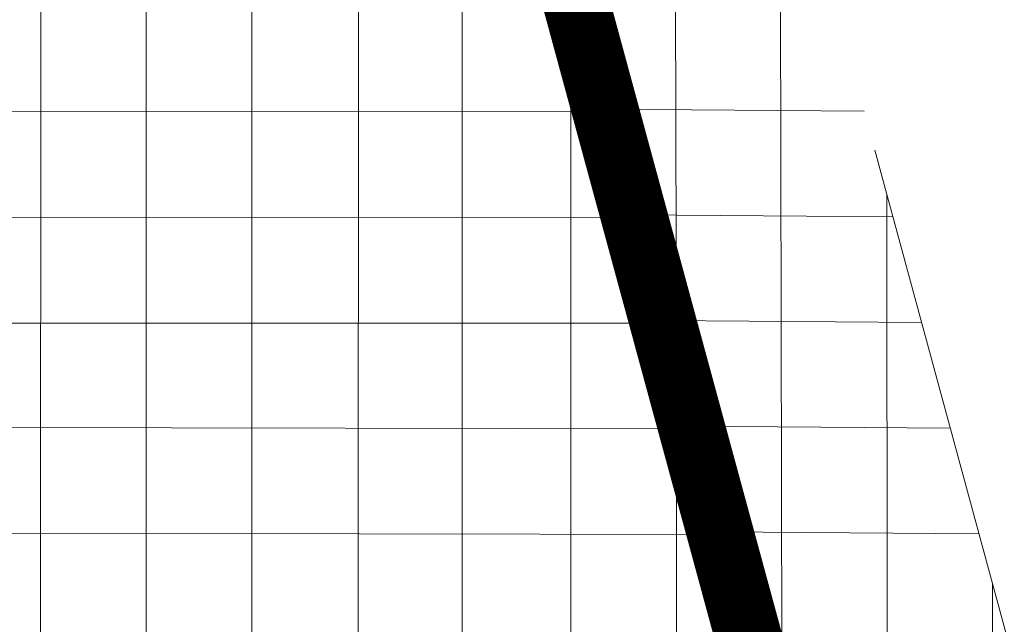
# Model space of a CAD drawing. Header units: metres. Extents: x 6467369 to 7543668, y 5829073 to 6004987.
# Tile 30 of 256: x 7543359.25 to 7543362.2, y 5829591.83 to 5829593.64. Entities that reach past the tile are written whole.
import ezdxf

# ---------------------------------------------------------------- set-up
doc = ezdxf.new("R2010")
doc.units = ezdxf.units.M
doc.linetypes.add('1', pattern=[0])
doc.linetypes.add('HIDDEN', pattern=[0.375, 0.25, -0.125])
for name, color, linetype, lineweight in [('_D-krawędź pobocza', 253, 'HIDDEN', 15), ('_D-krawężnik wyniesiony BET', 7, 'Continuous', 30), ('_D-kreskowanie jezdni', 254, 'Continuous', 13), ('_D-kreskowanie pobocze', 32, '1', 13), ('_D-kreskowanie zjazd MB', 4, '1', 13)]:
    doc.layers.add(name, color=color, linetype=linetype, lineweight=lineweight)
pattern_1 = [(0, (0, 0), (0, 0.3175), []), (90, (0, 0), (-0.3175, 1.944126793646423e-17), [])]

msp = doc.modelspace()

# ---------------------------------------------------------------- hatches: boundary and pattern name
at = {"layer": '_D-kreskowanie jezdni', "ltscale": 0.01, "transparency": 33554610}
h = msp.add_hatch(dxfattribs=at)
h.set_pattern_fill('ANSI37', color=256, scale=0.1, angle=45)
h.set_pattern_definition([(90, (0, 0), (-0.3175000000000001, 0), []), (180, (0, 0), (-5.551115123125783e-17, -0.3175), [])])
h.paths.add_polyline_path([(7543286.159759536, 5829849.42901351), (7543281.322915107, 5829848.162152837), (7543322.902057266, 5829689.413944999), (7543322.984831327, 5829689.097926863), (7543323.067655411, 5829688.781785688), (7543323.150546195, 5829688.465525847), (7543323.233520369, 5829688.149151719), (7543323.316594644, 5829687.8326677), (7543323.399785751, 5829687.516078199), (7543323.483110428, 5829687.199387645), (7543323.566585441, 5829686.882600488), (7543323.650227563, 5829686.565721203), (7543323.734053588, 5829686.248754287), (7543323.818080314, 5829685.931704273), (7543323.902324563, 5829685.614575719), (7543323.986803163, 5829685.297373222), (7543324.071532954, 5829684.980101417), (7543324.156530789, 5829684.662764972), (7543324.241813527, 5829684.345368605), (7543324.327398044, 5829684.027917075), (7543324.413301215, 5829683.710415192), (7543324.49953993, 5829683.392867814), (7543324.58613108, 5829683.075279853), (7543324.673091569, 5829682.757656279), (7543324.760438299, 5829682.440002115), (7543324.84818818, 5829682.122322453), (7543324.936358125, 5829681.804622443), (7543325.024965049, 5829681.486907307), (7543325.11402587, 5829681.169182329), (7543325.203557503, 5829680.851452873), (7543325.293576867, 5829680.533724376), (7543325.38410088, 5829680.216002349), (7543325.474087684, 5829679.901987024, 0.01534279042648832), (7543329.270376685, 5829668.071423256), (7543329.271548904, 5829668.068113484), (7543329.382377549, 5829667.756752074), (7543329.493637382, 5829667.445684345), (7543329.605311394, 5829667.134905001), (7543329.717382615, 5829666.824408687), (7543329.829834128, 5829666.514189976), (7543329.942649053, 5829666.204243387), (7543330.055810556, 5829665.894563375), (7543330.169301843, 5829665.585144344), (7543330.28310616, 5829665.27598064), (7543330.397206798, 5829664.967066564), (7543330.51158708, 5829664.658396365), (7543330.626230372, 5829664.349964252), (7543330.741120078, 5829664.041764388), (7543330.856239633, 5829663.733790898), (7543330.971572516, 5829663.42603787), (7543331.087102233, 5829663.118499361), (7543331.202812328, 5829662.81116939), (7543331.318686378, 5829662.504041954), (7543331.434707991, 5829662.19711102), (7543331.550860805, 5829661.890370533), (7543331.66712849, 5829661.583814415), (7543331.783494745, 5829661.277436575), (7543331.899943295, 5829660.9712309), (7543332.016457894, 5829660.665191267), (7543332.133022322, 5829660.359311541), (7543332.249620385, 5829660.053585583), (7543332.366235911, 5829659.748007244), (7543332.482852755, 5829659.442570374), (7543332.599454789, 5829659.137268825), (7543332.716025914, 5829658.832096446), (7543344.43103213, 5829628.164105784), (7543344.523107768, 5829627.923063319), (7543344.615151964, 5829627.682083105), (7543344.707158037, 5829627.441162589), (7543344.79911931, 5829627.200299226), (7543344.89102911, 5829626.959490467), (7543344.982880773, 5829626.718733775), (7543345.074667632, 5829626.478026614), (7543345.166383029, 5829626.237366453), (7543345.25802031, 5829625.996750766), (7543345.349572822, 5829625.756177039), (7543345.441033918, 5829625.515642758), (7543345.532396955, 5829625.275145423), (7543345.623655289, 5829625.034682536), (7543345.714802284, 5829624.794251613), (7543345.805831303, 5829624.553850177), (7543345.89673571, 5829624.313475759), (7543345.987508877, 5829624.073125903), (7543346.124674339, 5829623.709419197), (7543346.305233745, 5829623.229156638), (7543346.485170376, 5829622.748892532), (7543346.664426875, 5829622.268619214), (7543346.842945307, 5829621.788330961), (7543347.020671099, 5829621.308013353), (7543347.152602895, 5829620.94971728), (7543347.153560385, 5829620.947110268, -0.01842288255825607), (7543353.955202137, 5829600.113493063), (7543354.060086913, 5829599.746393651), (7543354.199941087, 5829599.253849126), (7543354.339111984, 5829598.760848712), (7543354.477652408, 5829598.267411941), (7543354.615612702, 5829597.7735675), (7543354.753043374, 5829597.279343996), (7543354.856701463, 5829596.905003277), (7543354.925122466, 5829596.657433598), (7543354.993445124, 5829596.409764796), (7543355.061676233, 5829596.161998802), (7543355.129822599, 5829595.914137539), (7543355.197891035, 5829595.666182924), (7543355.26588836, 5829595.418136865), (7543355.333821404, 5829595.170001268), (7543355.401697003, 5829594.921778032), (7543355.469522, 5829594.673469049), (7543355.537303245, 5829594.425076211), (7543355.605047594, 5829594.176601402), (7543355.672761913, 5829593.928046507), (7543355.740453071, 5829593.679413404), (7543355.808127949, 5829593.430703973), (7543355.875793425, 5829593.181920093), (7543355.943456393, 5829592.933063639), (7543356.011123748, 5829592.684136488), (7543356.07880239, 5829592.435140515), (7543361.923682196, 5829570.930895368), (7543361.99138416, 5829570.681815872), (7543362.059123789, 5829570.43263878), (7543362.126911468, 5829570.183366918), (7543362.194757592, 5829569.934003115), (7543362.262672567, 5829569.684550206), (7543362.330666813, 5829569.435011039), (7543362.39875076, 5829569.185388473), (7543362.466934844, 5829568.935685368), (7543362.535229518, 5829568.68590461), (7543362.603645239, 5829568.436049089), (7543362.672192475, 5829568.186121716), (7543362.740881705, 5829567.936125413), (7543362.809723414, 5829567.686063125), (7543362.878728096, 5829567.435937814), (7543362.947906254, 5829567.185752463), (7543363.017268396, 5829566.935510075), (7543363.08682504, 5829566.685213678), (7543363.156586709, 5829566.43486632), (7543363.226563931, 5829566.184471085), (7543363.296767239, 5829565.934031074), (7543363.367207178, 5829565.683549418), (7543363.437894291, 5829565.433029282), (7543363.50883913, 5829565.18247386), (7543363.580052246, 5829564.931886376), (7543363.651544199, 5829564.68127009), (7543363.72332555, 5829564.430628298), (7543363.795406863, 5829564.179964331), (7543363.867798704, 5829563.929281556), (7543363.940511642, 5829563.678583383), (7543364.012706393, 5829563.430790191, 0.01526036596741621), (7543367.836761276, 5829551.679312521), (7543367.837698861, 5829551.676699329), (7543367.926193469, 5829551.431017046), (7543368.014949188, 5829551.185539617), (7543368.103955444, 5829550.940263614), (7543368.193201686, 5829550.695185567), (7543368.28267739, 5829550.450301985), (7543368.372372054, 5829550.205609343), (7543368.462275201, 5829549.96110409), (7543368.552376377, 5829549.716782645), (7543368.642665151, 5829549.472641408), (7543368.733131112, 5829549.22867675), (7543368.823763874, 5829548.984885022), (7543368.914553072, 5829548.741262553), (7543369.005488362, 5829548.497805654), (7543369.096559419, 5829548.254510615), (7543369.18775594, 5829548.011373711), (7543369.279067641, 5829547.768391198), (7543369.370484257, 5829547.525559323), (7543369.461995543, 5829547.282874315), (7543369.553591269, 5829547.040332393), (7543369.64526123, 5829546.797929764), (7543369.73699523, 5829546.555662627), (7543369.828783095, 5829546.313527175), (7543369.920614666, 5829546.07151959), (7543370.012479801, 5829545.829636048), (7543370.10436837, 5829545.587872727), (7543370.196270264, 5829545.346225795), (7543370.288175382, 5829545.104691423), (7543370.380073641, 5829544.863265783), (7543370.471954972, 5829544.621945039), (7543370.563809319, 5829544.380725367), (7543383.791993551, 5829509.642775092), (7543388.522689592, 5829511.269764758), (7543375.236486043, 5829546.160077), (7543375.144668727, 5829546.401199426), (7543375.052898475, 5829546.642228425), (7543374.961185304, 5829546.883167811), (7543374.869539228, 5829547.124021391), (7543374.777970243, 5829547.364792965), (7543374.686488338, 5829547.605486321), (7543374.595103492, 5829547.846105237), (7543374.503825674, 5829548.086653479), (7543374.412664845, 5829548.3271348), (7543374.321630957, 5829548.567552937), (7543374.230733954, 5829548.807911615), (7543374.092812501, 5829549.173122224), (7543373.91220999, 5829549.652860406), (7543373.732271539, 5829550.132590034), (7543373.553098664, 5829550.612281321), (7543373.374779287, 5829551.091939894), (7543373.197403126, 5829551.57156572), (7543373.021053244, 5829552.051175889), (7543372.845812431, 5829552.530787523), (7543372.671762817, 5829553.010418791), (7543372.542882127, 5829553.368222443), (7543372.541944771, 5829553.370834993, -0.014934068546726), (7543368.884702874, 5829564.584812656), (7543368.743398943, 5829565.067563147), (7543368.743767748, 5829565.067373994), (7543368.635812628, 5829565.43957955), (7543368.494749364, 5829565.930129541), (7543368.354622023, 5829566.421348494), (7543368.215353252, 5829566.913203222), (7543368.076866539, 5829567.405656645), (7543367.939086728, 5829567.89866586), (7543367.801939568, 5829568.39218372), (7543367.665356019, 5829568.886143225), (7543367.561881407, 5829569.262006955), (7543367.493826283, 5829569.509695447), (7543367.425857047, 5829569.757515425), (7543367.357963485, 5829570.005464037), (7543367.290135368, 5829570.253538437), (7543367.222362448, 5829570.501735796), (7543367.154634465, 5829570.75005328), (7543367.086941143, 5829570.99848807), (7543367.01927219, 5829571.247037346), (7543366.9516173, 5829571.495698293), (7543366.883966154, 5829571.744468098), (7543366.816308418, 5829571.993343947), (7543366.74863375, 5829572.242323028), (7543360.903753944, 5829593.746568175), (7543360.836057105, 5829593.995631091), (7543360.768335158, 5829594.244759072), (7543360.700581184, 5829594.493950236), (7543360.632788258, 5829594.743202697), (7543360.564949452, 5829594.992514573), (7543360.497057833, 5829595.241883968), (7543360.429106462, 5829595.49130899), (7543360.361088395, 5829595.740787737), (7543360.292996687, 5829595.990318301), (7543360.224824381, 5829596.239898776), (7543360.156564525, 5829596.489527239), (7543360.088210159, 5829596.739201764), (7543360.019754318, 5829596.988920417), (7543359.951190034, 5829597.238681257), (7543359.882510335, 5829597.488482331), (7543359.81370825, 5829597.738321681), (7543359.744776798, 5829597.988197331), (7543359.675709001, 5829598.238107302), (7543359.606497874, 5829598.4880496), (7543359.537136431, 5829598.738022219), (7543359.467617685, 5829598.988023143), (7543359.397934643, 5829599.238050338), (7543359.328080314, 5829599.48810176), (7543359.258047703, 5829599.73817535), (7543359.187829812, 5829599.988269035), (7543359.117419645, 5829600.238380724), (7543359.0468102, 5829600.48850831), (7543358.975994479, 5829600.738649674), (7543358.904965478, 5829600.988802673), (7543358.834547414, 5829601.23604667, 0.01864047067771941), (7543351.846292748, 5829622.672874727), (7543351.845335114, 5829622.675482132), (7543351.755456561, 5829622.919571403), (7543351.665405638, 5829623.163523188), (7543351.575189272, 5829623.407339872), (7543351.484814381, 5829623.651023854), (7543351.394287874, 5829623.894577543), (7543351.303616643, 5829624.138003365), (7543351.212807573, 5829624.381303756), (7543351.121867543, 5829624.624481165), (7543351.030803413, 5829624.867538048), (7543350.939622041, 5829625.110476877), (7543350.84833027, 5829625.353300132), (7543350.756934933, 5829625.596010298), (7543350.665442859, 5829625.838609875), (7543350.573860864, 5829626.081101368), (7543350.482195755, 5829626.32348729), (7543350.39045433, 5829626.565770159), (7543350.298643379, 5829626.807952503), (7543350.206769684, 5829627.050036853), (7543350.114840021, 5829627.292025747), (7543350.022861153, 5829627.533921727), (7543349.93083984, 5829627.775727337), (7543349.838782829, 5829628.01744513), (7543349.746696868, 5829628.259077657), (7543349.654588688, 5829628.500627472), (7543349.562465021, 5829628.742097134), (7543349.470332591, 5829628.9834892), (7543349.37819811, 5829629.22480623), (7543349.28606829, 5829629.46605078), (7543349.193949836, 5829629.707225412), (7543349.101849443, 5829629.948332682), (7543337.386843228, 5829660.616323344), (7543337.270319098, 5829660.921372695), (7543337.153858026, 5829661.22630515), (7543337.037476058, 5829661.531126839), (7543336.921189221, 5829661.835843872), (7543336.805013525, 5829662.140462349), (7543336.688964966, 5829662.444988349), (7543336.573059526, 5829662.749427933), (7543336.45731317, 5829663.05378714), (7543336.280939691, 5829663.518156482), (7543336.051122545, 5829664.125065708), (7543335.82206999, 5829664.732175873), (7543335.593970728, 5829665.339372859), (7543335.447696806, 5829665.730691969), (7543335.447620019, 5829665.730734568), (7543335.253957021, 5829666.250249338), (7543335.0289156, 5829666.857553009), (7543334.805341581, 5829667.464919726), (7543334.583368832, 5829668.072374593), (7543334.363129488, 5829668.6799462), (7543334.144753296, 5829669.287668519), (7543333.983346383, 5829669.741124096), (7543333.98217357, 5829669.744435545, -0.01492981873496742), (7543330.369961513, 5829680.969474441), (7543330.236662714, 5829681.431869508), (7543330.059783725, 5829682.052681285), (7543329.884569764, 5829682.674480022), (7543329.710896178, 5829683.297216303), (7543329.538638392, 5829683.920838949), (7543329.367672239, 5829684.545293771), (7543329.197874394, 5829685.170521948), (7543329.029124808, 5829685.796450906), (7543328.861307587, 5829686.422990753), (7543328.694315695, 5829687.050016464), (7543328.52806195, 5829687.677325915), (7543328.401287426, 5829688.157612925), (7543328.318315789, 5829688.47248981), (7543328.235426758, 5829688.787524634), (7543328.152603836, 5829689.102713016), (7543328.069830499, 5829689.418050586), (7543327.987090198, 5829689.733532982), (7543327.904366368, 5829690.049155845), (7543327.821642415, 5829690.364914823), (7543327.738901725, 5829690.680805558)])
at = {"layer": '_D-kreskowanie pobocze', "ltscale": 0.01, "transparency": 33554623}
h = msp.add_hatch(dxfattribs=at)
h.set_pattern_fill('NET', color=256, scale=0.1)
h.set_pattern_definition(pattern_1)
h.paths.add_polyline_path([(7543375.937389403, 5829546.426974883), (7543375.845583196, 5829546.668068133), (7543375.753835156, 5829546.909038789), (7543375.662155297, 5829547.149890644), (7543375.570553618, 5829547.390627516), (7543375.479040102, 5829547.631253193), (7543375.387624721, 5829547.871771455), (7543375.296317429, 5829548.112186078), (7543375.205128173, 5829548.352500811), (7543375.114066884, 5829548.5927194), (7543375.023143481, 5829548.832845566), (7543374.932367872, 5829549.072883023), (7543374.841749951, 5829549.312835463), (7543374.751299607, 5829549.552706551), (7543374.661026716, 5829549.792499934), (7543374.570941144, 5829550.032219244), (7543374.481052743, 5829550.271868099), (7543374.391371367, 5829550.511450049), (7543374.301906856, 5829550.750968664), (7543374.212669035, 5829550.990427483), (7543374.123667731, 5829551.229829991), (7543374.034912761, 5829551.469179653), (7543373.946413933, 5829551.708479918), (7543373.858181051, 5829551.947734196), (7543373.770223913, 5829552.186945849), (7543373.682418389, 5829552.42648475), (7543373.59503716, 5829552.665635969), (7543373.50796108, 5829552.904754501), (7543373.421199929, 5829553.143843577), (7543373.33476348, 5829553.382906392), (7543373.248661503, 5829553.621946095), (7543373.162901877, 5829553.860970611, -0.00658835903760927), (7543371.479583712, 5829558.764693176), (7543372.138758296, 5829559.865748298), (7543371.813068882, 5829560.781841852), (7543370.660324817, 5829558.856350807, 0.007022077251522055), (7543372.456802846, 5829553.60813834), (7543372.542882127, 5829553.368222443), (7543372.629296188, 5829553.12831632), (7543372.716035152, 5829552.888416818), (7543372.803089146, 5829552.648520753), (7543372.890448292, 5829552.408624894), (7543372.978102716, 5829552.168725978), (7543373.066042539, 5829551.9288207), (7543373.154257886, 5829551.688905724), (7543373.242738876, 5829551.448977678), (7543373.331475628, 5829551.209033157), (7543373.420458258, 5829550.969068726), (7543373.50967688, 5829550.729080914), (7543373.599121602, 5829550.489066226), (7543373.688782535, 5829550.24902114), (7543373.778649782, 5829550.008942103), (7543373.868713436, 5829549.768825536), (7543373.958963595, 5829549.528667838), (7543374.049390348, 5829549.288465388), (7543374.139983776, 5829549.048214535), (7543374.230733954, 5829548.807911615), (7543374.321630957, 5829548.567552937), (7543374.412664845, 5829548.3271348), (7543374.503825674, 5829548.086653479), (7543374.595103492, 5829547.846105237), (7543374.686488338, 5829547.605486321), (7543374.777970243, 5829547.364792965), (7543374.869539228, 5829547.124021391), (7543374.961185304, 5829546.883167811), (7543375.052898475, 5829546.642228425), (7543375.144668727, 5829546.401199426), (7543375.236486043, 5829546.160077), (7543392.214020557, 5829501.576123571), (7543392.328803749, 5829501.27470174), (7543392.443566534, 5829500.973364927), (7543392.558319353, 5829500.67211711), (7543392.673072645, 5829500.370962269), (7543392.787836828, 5829500.06990438), (7543392.90262232, 5829499.76894742), (7543393.017439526, 5829499.468095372), (7543393.132298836, 5829499.167352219), (7543393.247210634, 5829498.86672195), (7543393.362185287, 5829498.566208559), (7543393.477233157, 5829498.265816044), (7543393.592364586, 5829497.965548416), (7543393.707589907, 5829497.665409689), (7543393.822919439, 5829497.365403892), (7543393.938363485, 5829497.065535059), (7543394.05393234, 5829496.765807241), (7543394.169636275, 5829496.466224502), (7543394.285485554, 5829496.166790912), (7543394.401490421, 5829495.867510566), (7543394.517661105, 5829495.568387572), (7543394.63400782, 5829495.269426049), (7543394.750540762, 5829494.970630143), (7543394.867270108, 5829494.672004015), (7543394.984206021, 5829494.373551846), (7543395.101358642, 5829494.07527784), (7543395.218738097, 5829493.777186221), (7543395.336354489, 5829493.479281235), (7543395.454217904, 5829493.181567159), (7543395.572338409, 5829492.884048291), (7543395.690726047, 5829492.586728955), (7543395.809390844, 5829492.289613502, 0.004998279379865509), (7543398.073473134, 5829486.78958603), (7543400.036642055, 5829486.009607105), (7543400.239929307, 5829486.098307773), (7543399.878266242, 5829486.879557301), (7543398.642061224, 5829487.370709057, -0.004733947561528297), (7543396.505894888, 5829492.567789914), (7543396.387374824, 5829492.864542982), (7543396.269271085, 5829493.161149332), (7543396.151558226, 5829493.457640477), (7543396.033953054, 5829493.754701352), (7543395.916584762, 5829494.051977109), (7543395.799443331, 5829494.349463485), (7543395.682518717, 5829494.647156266), (7543395.565800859, 5829494.945051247), (7543395.449279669, 5829495.243144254), (7543395.332945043, 5829495.541431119), (7543395.216786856, 5829495.839907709), (7543395.100794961, 5829496.138569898), (7543394.984959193, 5829496.437413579), (7543394.869269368, 5829496.736434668), (7543394.753715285, 5829497.035629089), (7543394.638286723, 5829497.334992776), (7543394.522973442, 5829497.634521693), (7543394.40776519, 5829497.934211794), (7543394.292651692, 5829498.234059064), (7543394.177622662, 5829498.53405948), (7543394.062667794, 5829498.834209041), (7543393.947776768, 5829499.134503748), (7543393.83293925, 5829499.434939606), (7543393.718144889, 5829499.735512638), (7543393.603383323, 5829500.036218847), (7543393.488644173, 5829500.337054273), (7543393.373917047, 5829500.638014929), (7543393.259191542, 5829500.939096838), (7543393.144457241, 5829501.240296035), (7543393.029703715, 5829501.541608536), (7543392.914922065, 5829501.843026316)])
h.paths.add_polyline_path([(7543352.368798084, 5829623.423790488), (7543352.278386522, 5829623.668134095), (7543352.187823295, 5829623.912325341), (7543352.097115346, 5829624.156366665), (7543352.006269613, 5829624.400260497), (7543351.915293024, 5829624.644009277), (7543351.824192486, 5829624.887615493), (7543351.732974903, 5829625.131081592), (7543351.641647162, 5829625.374410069), (7543351.550216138, 5829625.617603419), (7543351.4586887, 5829625.860664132), (7543351.367071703, 5829626.103594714), (7543351.27537199, 5829626.346397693), (7543351.183596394, 5829626.589075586), (7543351.091751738, 5829626.831630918), (7543350.999844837, 5829627.074066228), (7543350.907882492, 5829627.316384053), (7543350.815871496, 5829627.558586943), (7543350.723818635, 5829627.800677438), (7543350.631730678, 5829628.042658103), (7543350.539614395, 5829628.284531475), (7543350.447476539, 5829628.526300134), (7543350.355323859, 5829628.76796662), (7543350.263163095, 5829629.009533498), (7543350.171000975, 5829629.251003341), (7543350.078844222, 5829629.492378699), (7543349.986699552, 5829629.73366213), (7543349.894573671, 5829629.974856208), (7543349.80247204, 5829630.215966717), (7543338.554588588, 5829659.661105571), (7543338.839836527, 5829660.450421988), (7543338.427254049, 5829661.515460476), (7543337.754498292, 5829659.653861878), (7543349.101849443, 5829629.948332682), (7543349.193949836, 5829629.707225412), (7543349.28606829, 5829629.46605078), (7543349.37819811, 5829629.22480623), (7543349.470332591, 5829628.9834892), (7543349.562465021, 5829628.742097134), (7543349.654588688, 5829628.500627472), (7543349.746696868, 5829628.259077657), (7543349.838782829, 5829628.01744513), (7543349.93083984, 5829627.775727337), (7543350.022861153, 5829627.533921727), (7543350.114840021, 5829627.292025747), (7543350.206769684, 5829627.050036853), (7543350.298643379, 5829626.807952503), (7543350.39045433, 5829626.565770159), (7543350.482195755, 5829626.32348729), (7543350.573860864, 5829626.081101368), (7543350.665442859, 5829625.838609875), (7543350.756934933, 5829625.596010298), (7543350.84833027, 5829625.353300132), (7543350.939622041, 5829625.110476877), (7543351.030803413, 5829624.867538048), (7543351.121867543, 5829624.624481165), (7543351.212807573, 5829624.381303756), (7543351.303616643, 5829624.138003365), (7543351.394287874, 5829623.894577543), (7543351.484814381, 5829623.651023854), (7543351.575189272, 5829623.407339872), (7543351.665405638, 5829623.163523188), (7543351.755456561, 5829622.919571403), (7543351.845335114, 5829622.675482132), (7543351.935034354, 5829622.431253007, -0.01821006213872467), (7543358.762239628, 5829601.489134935), (7543358.833716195, 5829601.238965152), (7543358.904965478, 5829600.988802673), (7543358.975994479, 5829600.738649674), (7543359.0468102, 5829600.48850831), (7543359.117419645, 5829600.238380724), (7543359.187829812, 5829599.988269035), (7543359.258047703, 5829599.73817535), (7543359.328080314, 5829599.48810176), (7543359.397934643, 5829599.238050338), (7543359.467617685, 5829598.988023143), (7543359.537136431, 5829598.738022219), (7543359.606497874, 5829598.4880496), (7543359.675709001, 5829598.238107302), (7543359.744776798, 5829597.988197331), (7543359.81370825, 5829597.738321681), (7543359.882510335, 5829597.488482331), (7543359.951190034, 5829597.238681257), (7543360.019754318, 5829596.988920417), (7543360.088210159, 5829596.739201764), (7543360.156564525, 5829596.489527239), (7543360.224824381, 5829596.239898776), (7543360.292996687, 5829595.990318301), (7543360.361088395, 5829595.740787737), (7543360.429106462, 5829595.49130899), (7543360.497057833, 5829595.241883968), (7543360.564949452, 5829594.992514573), (7543360.632788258, 5829594.743202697), (7543360.700581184, 5829594.493950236), (7543360.768335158, 5829594.244759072), (7543360.836057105, 5829593.995631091), (7543360.903753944, 5829593.746568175), (7543366.74863375, 5829572.242323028), (7543366.816308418, 5829571.993343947), (7543366.883966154, 5829571.744468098), (7543366.9516173, 5829571.495698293), (7543367.01927219, 5829571.247037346), (7543367.086941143, 5829570.99848807), (7543367.154634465, 5829570.75005328), (7543367.222362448, 5829570.501735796), (7543367.290135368, 5829570.253538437), (7543367.357963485, 5829570.005464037), (7543367.425857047, 5829569.757515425), (7543367.493826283, 5829569.509695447), (7543367.561881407, 5829569.262006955), (7543367.630032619, 5829569.014452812), (7543367.698290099, 5829568.767035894), (7543367.766664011, 5829568.519759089), (7543367.835164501, 5829568.272625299), (7543367.903801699, 5829568.025637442), (7543367.972585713, 5829567.778798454), (7543368.041526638, 5829567.532111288), (7543368.110634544, 5829567.285578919), (7543368.179919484, 5829567.039204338), (7543368.249391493, 5829566.792990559), (7543368.319060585, 5829566.546940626), (7543368.38893675, 5829566.301057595), (7543368.459029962, 5829566.055344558), (7543368.52935017, 5829565.80980463), (7543368.599907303, 5829565.564440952), (7543368.670711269, 5829565.319256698), (7543368.741771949, 5829565.074255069), (7543368.743778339, 5829565.067368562), (7543370.653639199, 5829564.087831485), (7543370.291889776, 5829565.116258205), (7543369.373771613, 5829565.58714632), (7543369.250252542, 5829566.016686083), (7543369.180151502, 5829566.261460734), (7543369.110370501, 5829566.506077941), (7543369.040690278, 5829566.751270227), (7543368.971207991, 5829566.996659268), (7543368.901913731, 5829567.242242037), (7543368.832797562, 5829567.488015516), (7543368.763849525, 5829567.733976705), (7543368.69505964, 5829567.980122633), (7543368.6264179, 5829568.226450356), (7543368.557914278, 5829568.472956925), (7543368.489538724, 5829568.719639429), (7543368.421281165, 5829568.966494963), (7543368.353131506, 5829569.213520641), (7543368.285079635, 5829569.460713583), (7543368.217115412, 5829569.708070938), (7543368.149228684, 5829569.955589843), (7543368.081409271, 5829570.20326746), (7543368.01364698, 5829570.451100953), (7543367.945931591, 5829570.699087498), (7543367.878252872, 5829570.947224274), (7543367.810600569, 5829571.195508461), (7543367.742964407, 5829571.443937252), (7543367.675334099, 5829571.69250783), (7543367.607699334, 5829571.941217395), (7543367.540049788, 5829572.190063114), (7543367.472376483, 5829572.439037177), (7543361.627495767, 5829593.943285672), (7543361.559793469, 5829594.19236867), (7543361.492060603, 5829594.441536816), (7543361.424290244, 5829594.69078823), (7543361.356475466, 5829594.940121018), (7543361.288609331, 5829595.189533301), (7543361.2206849, 5829595.439023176), (7543361.152695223, 5829595.688588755), (7543361.084633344, 5829595.938228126), (7543361.016492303, 5829596.187939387), (7543360.948265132, 5829596.437720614), (7543360.87994486, 5829596.687569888), (7543360.811524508, 5829596.937485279), (7543360.742997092, 5829597.187464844), (7543360.674355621, 5829597.437506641), (7543360.605593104, 5829597.687608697), (7543360.536702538, 5829597.937769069), (7543360.46767692, 5829598.187985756), (7543360.398509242, 5829598.438256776), (7543360.329192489, 5829598.688580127), (7543360.259719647, 5829598.938953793), (7543360.190083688, 5829599.189375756), (7543360.120277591, 5829599.439843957), (7543360.050294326, 5829599.690356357), (7543359.980126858, 5829599.940910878), (7543359.909768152, 5829600.191505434), (7543359.839211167, 5829600.442137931), (7543359.768448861, 5829600.692806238), (7543359.697474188, 5829600.943508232), (7543359.6262801, 5829601.194241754), (7543359.554859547, 5829601.445004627), (7543359.483295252, 5829601.695481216, 0.01821006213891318), (7543352.639053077, 5829622.689821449), (7543352.549138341, 5829622.93463656), (7543352.459051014, 5829623.179292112)])
h = msp.add_hatch(dxfattribs=at)
h.set_pattern_fill('NET', color=256, scale=0.1)
h.set_pattern_definition(pattern_1)
h.paths.add_polyline_path([(7543363.08682504, 5829566.685213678), (7543363.017268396, 5829566.935510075), (7543362.947906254, 5829567.185752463), (7543362.878728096, 5829567.435937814), (7543362.809723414, 5829567.686063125), (7543362.740881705, 5829567.936125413), (7543362.672192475, 5829568.186121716), (7543362.603645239, 5829568.436049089), (7543362.535229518, 5829568.68590461), (7543362.466934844, 5829568.935685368), (7543362.39875076, 5829569.185388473), (7543362.330666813, 5829569.435011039), (7543362.262672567, 5829569.684550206), (7543362.194757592, 5829569.934003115), (7543362.126911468, 5829570.183366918), (7543362.059123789, 5829570.43263878), (7543361.99138416, 5829570.681815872), (7543361.923682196, 5829570.930895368), (7543356.07880239, 5829592.435140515), (7543356.011123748, 5829592.684136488), (7543355.943456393, 5829592.933063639), (7543355.875793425, 5829593.181920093), (7543355.808127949, 5829593.430703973), (7543355.740453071, 5829593.679413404), (7543355.672761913, 5829593.928046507), (7543355.605047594, 5829594.176601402), (7543355.537303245, 5829594.425076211), (7543355.469522, 5829594.673469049), (7543355.401697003, 5829594.921778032), (7543355.333821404, 5829595.170001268), (7543355.26588836, 5829595.418136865), (7543355.197891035, 5829595.666182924), (7543355.129822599, 5829595.914137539), (7543355.061676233, 5829596.161998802), (7543354.993445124, 5829596.409764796), (7543354.925122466, 5829596.657433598), (7543354.856701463, 5829596.905003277), (7543354.788175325, 5829597.152471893), (7543354.719537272, 5829597.399837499), (7543354.650780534, 5829597.647098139), (7543354.581898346, 5829597.894251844), (7543354.512883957, 5829598.141296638), (7543354.443730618, 5829598.388230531), (7543354.374431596, 5829598.635051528), (7543354.304980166, 5829598.881757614), (7543354.23536961, 5829599.128346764), (7543354.16559322, 5829599.374816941), (7543354.0956443, 5829599.621166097), (7543354.025516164, 5829599.867392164), (7543353.955202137, 5829600.113493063, 0.01821006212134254), (7543347.240843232, 5829620.709460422), (7543347.152602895, 5829620.94971728), (7543347.064138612, 5829621.189965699), (7543346.975457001, 5829621.430207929), (7543346.886564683, 5829621.670446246), (7543346.797468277, 5829621.910682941), (7543346.708174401, 5829622.150920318), (7543346.618689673, 5829622.391160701), (7543346.529020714, 5829622.63140643), (7543346.439174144, 5829622.871659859), (7543346.349156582, 5829623.111923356), (7543346.258974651, 5829623.352199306), (7543346.168634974, 5829623.592490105), (7543346.078144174, 5829623.832798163), (7543345.987508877, 5829624.073125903), (7543345.89673571, 5829624.313475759), (7543345.805831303, 5829624.553850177), (7543345.714802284, 5829624.794251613), (7543345.623655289, 5829625.034682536), (7543345.532396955, 5829625.275145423), (7543345.441033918, 5829625.515642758), (7543345.349572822, 5829625.756177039), (7543345.25802031, 5829625.996750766), (7543345.166383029, 5829626.237366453), (7543345.074667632, 5829626.478026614), (7543344.982880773, 5829626.718733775), (7543344.89102911, 5829626.959490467), (7543344.79911931, 5829627.200299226), (7543344.707158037, 5829627.441162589), (7543344.615151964, 5829627.682083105), (7543344.523107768, 5829627.923063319), (7543344.43103213, 5829628.164105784), (7543344.268288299, 5829628.590142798), (7543342.331775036, 5829629.456119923), (7543341.164070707, 5829629.010063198), (7543341.431704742, 5829628.309440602), (7543342.309201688, 5829628.644639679), (7543343.678684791, 5829628.032229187), (7543344.098421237, 5829626.932862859), (7543344.190293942, 5829626.692151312), (7543344.282101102, 5829626.451511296), (7543344.373836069, 5829626.210940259), (7543344.465492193, 5829625.970435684), (7543344.557062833, 5829625.729995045), (7543344.64854135, 5829625.489615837), (7543344.739921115, 5829625.249295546), (7543344.831195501, 5829625.009031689), (7543344.922357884, 5829624.768821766), (7543345.01340165, 5829624.528663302), (7543345.104320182, 5829624.28855384), (7543345.195106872, 5829624.048490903), (7543345.285755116, 5829623.808472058), (7543345.376258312, 5829623.568494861), (7543345.46660986, 5829623.328556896), (7543345.556803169, 5829623.088655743), (7543345.646831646, 5829622.848789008), (7543345.736688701, 5829622.608954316), (7543345.82636775, 5829622.369149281), (7543345.915862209, 5829622.129371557), (7543346.005165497, 5829621.889618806), (7543346.094271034, 5829621.649888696), (7543346.183172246, 5829621.410178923), (7543346.271862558, 5829621.170487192), (7543346.360335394, 5829620.930811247), (7543346.448584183, 5829620.691148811), (7543346.536714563, 5829620.451191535, -0.01821006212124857), (7543353.234058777, 5829599.907453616), (7543353.304201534, 5829599.661953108), (7543353.374164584, 5829599.416307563), (7543353.443954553, 5829599.170519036), (7543353.513578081, 5829598.924589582), (7543353.58304182, 5829598.67852124), (7543353.652352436, 5829598.432316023), (7543353.721516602, 5829598.185975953), (7543353.790541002, 5829597.939503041), (7543353.859432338, 5829597.692899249), (7543353.928197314, 5829597.446166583), (7543353.996842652, 5829597.199306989), (7543354.065375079, 5829596.952322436), (7543354.133801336, 5829596.705214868), (7543354.202128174, 5829596.457986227), (7543354.270362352, 5829596.21063844), (7543354.338510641, 5829595.963173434), (7543354.406579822, 5829595.715593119), (7543354.474576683, 5829595.467899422), (7543354.542508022, 5829595.220094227), (7543354.61038065, 5829594.972179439), (7543354.678201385, 5829594.724156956), (7543354.74597705, 5829594.476028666), (7543354.813714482, 5829594.227796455), (7543354.881420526, 5829593.979462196), (7543354.949102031, 5829593.731027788), (7543355.016765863, 5829593.482495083), (7543355.084418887, 5829593.233865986), (7543355.15206798, 5829592.985142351), (7543355.219720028, 5829592.736326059), (7543355.287381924, 5829592.487418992), (7543355.355059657, 5829592.238426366), (7543361.199940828, 5829570.734176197), (7543361.267650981, 5829570.485066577), (7543361.335406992, 5829570.235829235), (7543361.403219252, 5829569.986467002), (7543361.471098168, 5829569.736982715), (7543361.539054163, 5829569.487379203), (7543361.607097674, 5829569.23765932), (7543361.675239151, 5829568.987825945), (7543361.743489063, 5829568.737881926), (7543361.811857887, 5829568.487830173), (7543361.880356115, 5829568.237673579), (7543361.948994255, 5829567.987415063), (7543362.017782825, 5829567.737057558), (7543362.086732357, 5829567.48660403), (7543362.155853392, 5829567.236057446), (7543362.225156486, 5829566.985420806), (7543362.294652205, 5829566.734697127), (7543362.364351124, 5829566.483889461), (7543362.434263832, 5829566.233000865), (7543362.504400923, 5829565.982034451), (7543362.574773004, 5829565.730993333), (7543362.645390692, 5829565.479880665), (7543362.716264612, 5829565.228699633), (7543362.787405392, 5829564.977453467), (7543362.858823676, 5829564.726145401), (7543362.930422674, 5829564.475153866), (7543363.002423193, 5829564.223746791), (7543363.074733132, 5829563.972287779), (7543363.147363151, 5829563.720780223), (7543363.220323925, 5829563.469227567), (7543363.293626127, 5829563.217633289), (7543363.367279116, 5829562.966005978, 0.01461486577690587), (7543367.04353843, 5829551.669307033), (7543367.131919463, 5829551.422975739), (7543367.220726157, 5829551.17642703), (7543367.309784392, 5829550.930112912), (7543367.39908349, 5829550.684029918), (7543367.4886128, 5829550.438174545), (7543367.578361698, 5829550.192543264), (7543367.668448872, 5829549.946780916), (7543367.758600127, 5829549.701601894), (7543367.848939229, 5829549.456636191), (7543367.939455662, 5829549.211880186), (7543368.030138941, 5829548.967330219), (7543368.120978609, 5829548.722982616), (7543368.211964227, 5829548.478833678), (7543368.303085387, 5829548.234879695), (7543368.394331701, 5829547.991116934), (7543368.485692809, 5829547.747541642), (7543368.577158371, 5829547.504150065), (7543368.668718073, 5829547.26093842), (7543368.760361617, 5829547.017902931), (7543368.852078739, 5829546.775039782), (7543368.943859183, 5829546.532345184), (7543369.035692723, 5829546.289815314), (7543369.127569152, 5829546.047446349), (7543369.219478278, 5829545.805234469), (7543369.311409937, 5829545.563175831), (7543369.403353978, 5829545.321266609), (7543369.495300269, 5829545.07950297), (7543369.587238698, 5829544.837881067), (7543369.679159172, 5829544.596397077), (7543369.771051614, 5829544.355047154), (7543369.862907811, 5829544.113822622), (7543383.082389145, 5829509.398726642), (7543383.791993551, 5829509.642775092), (7543370.563809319, 5829544.380725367), (7543370.471954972, 5829544.621945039), (7543370.380073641, 5829544.863265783), (7543370.288175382, 5829545.104691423), (7543370.196270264, 5829545.346225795), (7543370.10436837, 5829545.587872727), (7543370.012479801, 5829545.829636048), (7543369.920614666, 5829546.07151959), (7543369.828783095, 5829546.313527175), (7543369.73699523, 5829546.555662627), (7543369.64526123, 5829546.797929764), (7543369.553591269, 5829547.040332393), (7543369.461995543, 5829547.282874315), (7543369.370484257, 5829547.525559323), (7543369.279067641, 5829547.768391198), (7543369.18775594, 5829548.011373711), (7543369.096559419, 5829548.254510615), (7543369.005488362, 5829548.497805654), (7543368.914553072, 5829548.741262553), (7543368.823763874, 5829548.984885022), (7543368.733131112, 5829549.22867675), (7543368.642665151, 5829549.472641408), (7543368.552376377, 5829549.716782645), (7543368.462275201, 5829549.96110409), (7543368.372372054, 5829550.205609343), (7543368.28267739, 5829550.450301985), (7543368.193201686, 5829550.695185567), (7543368.103955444, 5829550.940263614), (7543368.014949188, 5829551.185539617), (7543367.926193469, 5829551.431017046), (7543367.837698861, 5829551.676699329), (7543367.749475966, 5829551.922589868, -0.01461486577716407), (7543364.086943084, 5829563.177154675), (7543364.013556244, 5829563.427873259), (7543363.940511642, 5829563.678583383), (7543363.867798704, 5829563.929281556), (7543363.795406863, 5829564.179964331), (7543363.72332555, 5829564.430628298), (7543363.651544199, 5829564.68127009), (7543363.580052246, 5829564.931886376), (7543363.50883913, 5829565.18247386), (7543363.437894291, 5829565.433029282), (7543363.367207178, 5829565.683549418), (7543363.296767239, 5829565.934031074), (7543363.226563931, 5829566.184471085), (7543363.156586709, 5829566.43486632)])
h.paths.add_polyline_path([(7543405.299581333, 5829459.971536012), (7543405.152023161, 5829460.258438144), (7543405.004435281, 5829460.545422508), (7543404.856827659, 5829460.832494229), (7543404.709210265, 5829461.119658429), (7543404.561593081, 5829461.406920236), (7543404.413986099, 5829461.694284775), (7543404.266399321, 5829461.981757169), (7543404.118842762, 5829462.269342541), (7543403.971326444, 5829462.55704601), (7543403.823860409, 5829462.844872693), (7543403.676454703, 5829463.132827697), (7543403.529119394, 5829463.420916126), (7543403.381864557, 5829463.709143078), (7543403.234700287, 5829463.997513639), (7543403.087636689, 5829464.286032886), (7543402.940683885, 5829464.574705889), (7543402.793852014, 5829464.863537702), (7543402.647151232, 5829465.152533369), (7543402.500591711, 5829465.44169792), (7543402.35418364, 5829465.73103637), (7543402.207937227, 5829466.020553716), (7543402.061862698, 5829466.310254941), (7543401.915970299, 5829466.600145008), (7543401.770270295, 5829466.890228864), (7543401.62477297, 5829467.18051143), (7543401.479488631, 5829467.470997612), (7543401.334427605, 5829467.761692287), (7543401.189600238, 5829468.052600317), (7543401.045016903, 5829468.34372653), (7543400.900687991, 5829468.635075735), (7543400.756623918, 5829468.926652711, -0.01946782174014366), (7543391.167017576, 5829490.432634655), (7543391.046390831, 5829490.734662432), (7543390.926110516, 5829491.036735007), (7543390.806166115, 5829491.338847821), (7543390.686547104, 5829491.64099636), (7543390.567242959, 5829491.943176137), (7543390.44824315, 5829492.245382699), (7543390.329537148, 5829492.547611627), (7543390.211114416, 5829492.849858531), (7543390.092964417, 5829493.15211905), (7543389.975076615, 5829493.454388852), (7543389.857440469, 5829493.756663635), (7543389.740045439, 5829494.05893912), (7543389.622880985, 5829494.361211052), (7543389.505936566, 5829494.663475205), (7543389.389201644, 5829494.965727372), (7543389.272665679, 5829495.267963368), (7543389.156318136, 5829495.570179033), (7543389.040148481, 5829495.872370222), (7543388.92414618, 5829496.174532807), (7543388.808300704, 5829496.476662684), (7543388.692601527, 5829496.778755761), (7543388.577038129, 5829497.080807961), (7543388.46159999, 5829497.382815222), (7543388.346276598, 5829497.684773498), (7543388.231057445, 5829497.98667875), (7543388.115932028, 5829498.288526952), (7543388.00088985, 5829498.590314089), (7543387.885920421, 5829498.892036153), (7543387.771013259, 5829499.193689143), (7543387.656157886, 5829499.495269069), (7543387.541343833, 5829499.796771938), (7543383.791993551, 5829509.642775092), (7543383.082389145, 5829509.398726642), (7543386.840443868, 5829499.52986514), (7543386.955267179, 5829499.22833796), (7543387.070141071, 5829498.926709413), (7543387.18507602, 5829498.62498349), (7543387.300082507, 5829498.323164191), (7543387.415171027, 5829498.021255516), (7543387.530352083, 5829497.71926148), (7543387.645636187, 5829497.417186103), (7543387.761033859, 5829497.115033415), (7543387.876555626, 5829496.812807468), (7543387.992212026, 5829496.510512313), (7543388.108013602, 5829496.208152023), (7543388.223970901, 5829495.905730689), (7543388.340094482, 5829495.603252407), (7543388.456394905, 5829495.300721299), (7543388.57288274, 5829494.998141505), (7543388.689568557, 5829494.695517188), (7543388.806462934, 5829494.392852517), (7543388.923576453, 5829494.090151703), (7543389.040919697, 5829493.787418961), (7543389.158503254, 5829493.484658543), (7543389.276337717, 5829493.181874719), (7543389.394433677, 5829492.879071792), (7543389.512801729, 5829492.576254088), (7543389.631452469, 5829492.273425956), (7543389.750396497, 5829491.970591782), (7543389.869644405, 5829491.667755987), (7543389.989206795, 5829491.364923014), (7543390.109094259, 5829491.062097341), (7543390.229177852, 5829490.759633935), (7543390.349742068, 5829490.456848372), (7543390.470661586, 5829490.154087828, 0.01946782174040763), (7543400.084220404, 5829468.594427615), (7543400.228457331, 5829468.302500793), (7543400.373126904, 5829468.010463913), (7543400.518202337, 5829467.71834763), (7543400.663343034, 5829467.426810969), (7543400.808706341, 5829467.135511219), (7543400.954281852, 5829466.84444349), (7543401.100059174, 5829466.553602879), (7543401.246027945, 5829466.262984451), (7543401.392177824, 5829465.972583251), (7543401.538498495, 5829465.682394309), (7543401.684979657, 5829465.392412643), (7543401.831611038, 5829465.102633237), (7543401.978382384, 5829464.813051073), (7543402.125283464, 5829464.523661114), (7543402.272304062, 5829464.234458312), (7543402.419433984, 5829463.945437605), (7543402.566663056, 5829463.656593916), (7543402.713981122, 5829463.367922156), (7543402.861378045, 5829463.079417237), (7543403.008843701, 5829462.791074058), (7543403.156367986, 5829462.502887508), (7543403.303940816, 5829462.214852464), (7543403.451552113, 5829461.926963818), (7543403.599191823, 5829461.639216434), (7543403.746849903, 5829461.351605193), (7543403.894516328, 5829461.064124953), (7543404.042181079, 5829460.776770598), (7543404.189834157, 5829460.489536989), (7543404.337465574, 5829460.202418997), (7543404.48506535, 5829459.915411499), (7543404.632625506, 5829459.628505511), (7543442.71094749, 5829385.592643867), (7543442.828947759, 5829385.363212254), (7543442.946890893, 5829385.133872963), (7543443.064769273, 5829384.904622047), (7543443.182575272, 5829384.675455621), (7543443.300301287, 5829384.446369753), (7543443.417939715, 5829384.217360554), (7543443.535482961, 5829383.988424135), (7543443.65292344, 5829383.759556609), (7543443.770253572, 5829383.530754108), (7543443.887465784, 5829383.30201277), (7543444.004552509, 5829383.073328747), (7543444.121506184, 5829382.844698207), (7543444.23831926, 5829382.616117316), (7543444.354984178, 5829382.387582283), (7543444.471493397, 5829382.159089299), (7543444.587839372, 5829381.930634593), (7543444.70401457, 5829381.702214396), (7543444.820011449, 5829381.473824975), (7543444.935822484, 5829381.245462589), (7543445.051440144, 5829381.017123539), (7543445.166856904, 5829380.788804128), (7543445.282065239, 5829380.560500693), (7543445.397057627, 5829380.332209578), (7543445.511826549, 5829380.103927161), (7543445.626364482, 5829379.875649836), (7543445.740663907, 5829379.647374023), (7543445.854717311, 5829379.419096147), (7543445.968517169, 5829379.1908127), (7543446.082055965, 5829378.962520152), (7543446.19532618, 5829378.734215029), (7543446.308493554, 5829378.505543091, -0.007649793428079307), (7543449.549679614, 5829371.687151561), (7543450.250869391, 5829371.957176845, 0.007695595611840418), (7543446.980852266, 5829378.837858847), (7543446.867515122, 5829379.066874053), (7543446.75391226, 5829379.295850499), (7543446.640051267, 5829379.524791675), (7543446.525939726, 5829379.753701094), (7543446.411585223, 5829379.982582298), (7543446.296995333, 5829380.211438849), (7543446.182177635, 5829380.440274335), (7543446.067139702, 5829380.669092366), (7543445.95188911, 5829380.897896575), (7543445.836433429, 5829381.126690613), (7543445.720780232, 5829381.355478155), (7543445.604937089, 5829381.584262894), (7543445.488911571, 5829381.813048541), (7543445.372711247, 5829382.041838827), (7543445.256343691, 5829382.270637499), (7543445.139816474, 5829382.499448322), (7543445.02313717, 5829382.728275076), (7543444.906313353, 5829382.957121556), (7543444.789352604, 5829383.185991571), (7543444.672262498, 5829383.414888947), (7543444.555050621, 5829383.643817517), (7543444.437724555, 5829383.872781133), (7543444.320291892, 5829384.101783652), (7543444.202760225, 5829384.330828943), (7543444.085137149, 5829384.55992089), (7543443.967430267, 5829384.789063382), (7543443.849647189, 5829385.018260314), (7543443.731795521, 5829385.247515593), (7543443.613882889, 5829385.476833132), (7543443.49591691, 5829385.706216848), (7543443.377905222, 5829385.935670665)])
h.paths.add_polyline_path([(7543410.412911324, 5829462.601432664), (7543410.265404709, 5829462.888234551), (7543410.117959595, 5829463.174941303), (7543409.970585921, 5829463.46155802), (7543409.823293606, 5829463.748089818), (7543409.676092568, 5829464.034541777), (7543409.528992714, 5829464.320918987), (7543409.382003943, 5829464.607226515), (7543409.235136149, 5829464.893469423), (7543409.088399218, 5829465.179652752), (7543408.941803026, 5829465.465781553), (7543408.795357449, 5829465.751860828), (7543408.649072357, 5829466.037895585), (7543408.502957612, 5829466.323890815), (7543408.357023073, 5829466.609851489), (7543408.211278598, 5829466.895782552), (7543408.065734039, 5829467.181688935), (7543407.920399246, 5829467.467575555), (7543407.775284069, 5829467.753447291), (7543407.630398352, 5829468.039309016), (7543407.48575194, 5829468.325165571), (7543407.341354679, 5829468.611021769), (7543407.197216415, 5829468.896882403), (7543407.05334699, 5829469.182752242), (7543406.909756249, 5829469.468636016), (7543406.766454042, 5829469.754538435), (7543406.623450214, 5829470.040464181), (7543406.480754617, 5829470.326417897), (7543406.338377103, 5829470.612404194), (7543406.196160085, 5829470.898765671), (7543406.054442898, 5829471.18484269), (7543405.913071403, 5829471.470969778, -0.00874113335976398), (7543401.485681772, 5829480.85359905), (7543402.022734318, 5829482.239248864), (7543401.71063289, 5829482.921354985), (7543401.43636068, 5829482.80168133), (7543400.672952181, 5829480.832010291, 0.00900507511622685), (7543405.240491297, 5829471.139102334), (7543405.382212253, 5829470.852267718), (7543405.524270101, 5829470.565503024), (7543405.666654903, 5829470.278803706), (7543405.809356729, 5829469.992165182), (7543405.952365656, 5829469.705582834), (7543406.095671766, 5829469.419052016), (7543406.239265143, 5829469.132568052), (7543406.383135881, 5829468.846126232), (7543406.527274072, 5829468.559721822), (7543406.671669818, 5829468.273350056), (7543406.816313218, 5829467.987006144), (7543406.961194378, 5829467.700685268), (7543407.106303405, 5829467.414382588), (7543407.25163041, 5829467.128093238), (7543407.397165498, 5829466.841812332), (7543407.542898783, 5829466.55553496), (7543407.688820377, 5829466.269256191), (7543407.834920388, 5829465.982971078), (7543407.981188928, 5829465.696674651), (7543408.127616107, 5829465.410361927), (7543408.27419203, 5829465.124027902), (7543408.420906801, 5829464.837667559), (7543408.567750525, 5829464.551275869), (7543408.714713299, 5829464.264847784), (7543408.861785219, 5829463.978378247), (7543409.008956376, 5829463.691862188), (7543409.156216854, 5829463.405294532), (7543409.303556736, 5829463.118670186), (7543409.450966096, 5829462.831984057), (7543409.598435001, 5829462.545231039), (7543409.745953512, 5829462.258406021), (7543447.824277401, 5829388.222540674), (7543447.942327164, 5829387.993012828), (7543448.060407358, 5829387.763407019), (7543448.178510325, 5829387.533719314), (7543448.296628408, 5829387.303945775), (7543448.414753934, 5829387.074082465), (7543448.532879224, 5829386.84412544), (7543448.650996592, 5829386.614070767), (7543448.769098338, 5829386.3839145), (7543448.887176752, 5829386.153652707), (7543449.00522412, 5829385.923281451), (7543449.123232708, 5829385.692796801), (7543449.241194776, 5829385.462194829), (7543449.359102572, 5829385.231471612), (7543449.476948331, 5829385.000623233), (7543449.594724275, 5829384.769645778), (7543449.712422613, 5829384.538535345), (7543449.830035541, 5829384.307288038), (7543449.947555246, 5829384.075899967), (7543450.06497389, 5829383.844367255), (7543450.182283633, 5829383.612686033), (7543450.29947661, 5829383.380852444), (7543450.416544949, 5829383.148862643), (7543450.533480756, 5829382.916712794), (7543450.650276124, 5829382.684399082), (7543450.76692313, 5829382.4519177), (7543450.883413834, 5829382.219264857), (7543450.999740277, 5829381.986436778), (7543451.115894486, 5829381.753429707), (7543451.231868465, 5829381.520239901), (7543451.347654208, 5829381.286863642), (7543451.463243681, 5829381.053297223, -0.007996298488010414), (7543454.925274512, 5829373.75727092), (7543455.626406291, 5829374.027273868, 0.008040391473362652), (7543452.135432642, 5829381.385956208), (7543452.019510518, 5829381.620193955), (7543451.903402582, 5829381.854218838), (7543451.787116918, 5829382.08803462), (7543451.670661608, 5829382.321645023), (7543451.5540447, 5829382.55505384), (7543451.437274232, 5829382.788264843), (7543451.320358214, 5829383.021281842), (7543451.203304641, 5829383.25410865), (7543451.086121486, 5829383.486749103), (7543450.968816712, 5829383.719207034), (7543450.851398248, 5829383.951486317), (7543450.733874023, 5829384.183590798), (7543450.616251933, 5829384.415524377), (7543450.498539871, 5829384.647290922), (7543450.380745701, 5829384.878894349), (7543450.262877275, 5829385.110338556), (7543450.144942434, 5829385.341627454), (7543450.026948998, 5829385.572764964), (7543449.908904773, 5829385.803755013), (7543449.790817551, 5829386.034601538), (7543449.672695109, 5829386.265308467), (7543449.554545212, 5829386.495879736), (7543449.436375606, 5829386.726319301), (7543449.318194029, 5829386.956631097), (7543449.20000821, 5829387.186819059), (7543449.081825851, 5829387.416887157), (7543448.96365466, 5829387.646839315), (7543448.845502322, 5829387.876679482), (7543448.72737651, 5829388.106411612), (7543448.609284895, 5829388.336039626), (7543448.491233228, 5829388.565571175)])
at = {"layer": '_D-kreskowanie zjazd MB', "ltscale": 0.01, "transparency": 33554623}
h = msp.add_hatch(dxfattribs=at)
h.set_pattern_fill('NET', color=256, scale=0.1)
h.set_pattern_definition(pattern_1)
h.paths.add_polyline_path([(7543607.890194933, 5829102.307134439), (7543606.114160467, 5829102.913716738), (7543609.116138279, 5829098.496677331), (7543609.706316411, 5829097.495972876), (7543609.734643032, 5829099.328863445)])
h.paths.add_polyline_path([(7543598.88609635, 5829104.943980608), (7543598.41019816, 5829102.880778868), (7543597.358725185, 5829102.22618034), (7543599.206249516, 5829099.253528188), (7543600.24228408, 5829099.898515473), (7543602.240566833, 5829099.375624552), (7543601.306752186, 5829101.076484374), (7543601.244312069, 5829101.187308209)])
h.paths.add_polyline_path([(7543400.239929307, 5829486.098307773), (7543400.036642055, 5829486.009607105), (7543398.073473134, 5829486.78958603, 0.005462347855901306), (7543400.672952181, 5829480.832010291), (7543401.43636068, 5829482.80168133), (7543401.71063289, 5829482.921354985)])
h.paths.add_polyline_path([(7543370.653668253, 5829564.087816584), (7543368.743778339, 5829565.067368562), (7543368.813099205, 5829564.829439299), (7543368.884702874, 5829564.584812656, 0.007592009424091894), (7543370.660324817, 5829558.856350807), (7543371.813068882, 5829560.781841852)])
h.paths.add_polyline_path([(7543341.948793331, 5829634.662205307), (7543341.082816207, 5829632.725692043), (7543339.915111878, 5829632.279635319), (7543341.164070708, 5829629.010063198), (7543342.331775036, 5829629.456119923), (7543344.268288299, 5829628.590142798)])
h.paths.add_polyline_path([(7543337.162949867, 5829664.779129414), (7543335.447696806, 5829665.730691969), (7543335.53898167, 5829665.486482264), (7543335.652881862, 5829665.182552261), (7543335.767068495, 5829664.878589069), (7543335.881525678, 5829664.57458692), (7543335.996237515, 5829664.270540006), (7543336.1111881, 5829663.966442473), (7543336.226361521, 5829663.66228844), (7543336.341741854, 5829663.35807198), (7543336.45731317, 5829663.05378714), (7543336.573059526, 5829662.749427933), (7543336.688964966, 5829662.444988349), (7543336.805013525, 5829662.140462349), (7543336.921189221, 5829661.835843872), (7543337.037476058, 5829661.531126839), (7543337.153858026, 5829661.22630515), (7543337.270319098, 5829660.921372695), (7543337.386843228, 5829660.616323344), (7543337.754498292, 5829659.653861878), (7543338.427254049, 5829661.515460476)])
h.paths.add_polyline_path([(7543320.419347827, 5829698.892872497), (7543319.348352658, 5829697.061760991), (7543317.257275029, 5829696.514068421), (7543318.155311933, 5829693.131219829), (7543320.235155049, 5829693.67596987), (7543322.066266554, 5829692.604974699)])
h.paths.add_polyline_path([(7543289.976127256, 5829840.216708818), (7543288.308818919, 5829841.223954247), (7543289.929596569, 5829835.03586248), (7543290.836677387, 5829836.82416891)])

# ---------------------------------------------------------------- linework, layer by layer
at = {"layer": '_D-krawędź pobocza', "ltscale": 10, "flags": 128}
msp.add_lwpolyline([(7543338.839836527, 5829660.450421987), (7543338.554588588, 5829659.661105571), (7543349.80247204, 5829630.215966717), (7543349.894573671, 5829629.974856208), (7543349.986699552, 5829629.73366213), (7543350.078844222, 5829629.492378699), (7543350.171000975, 5829629.251003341), (7543350.263163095, 5829629.009533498), (7543350.355323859, 5829628.76796662), (7543350.447476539, 5829628.526300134), (7543350.539614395, 5829628.284531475), (7543350.631730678, 5829628.042658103), (7543350.723818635, 5829627.800677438), (7543350.815871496, 5829627.558586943), (7543350.907882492, 5829627.316384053), (7543350.999844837, 5829627.074066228), (7543351.091751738, 5829626.831630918), (7543351.183596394, 5829626.589075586), (7543351.27537199, 5829626.346397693), (7543351.367071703, 5829626.103594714), (7543351.4586887, 5829625.860664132), (7543351.550216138, 5829625.617603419), (7543351.641647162, 5829625.374410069), (7543351.732974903, 5829625.131081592), (7543351.824192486, 5829624.887615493), (7543351.915293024, 5829624.644009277), (7543352.006269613, 5829624.400260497), (7543352.097115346, 5829624.156366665), (7543352.187823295, 5829623.912325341), (7543352.278386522, 5829623.668134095), (7543352.368798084, 5829623.423790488), (7543352.459051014, 5829623.179292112), (7543352.549138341, 5829622.93463656), (7543352.639053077, 5829622.689821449, -0.01821006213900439), (7543359.483295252, 5829601.695481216), (7543359.554859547, 5829601.445004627), (7543359.6262801, 5829601.194241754), (7543359.697474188, 5829600.943508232), (7543359.768448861, 5829600.692806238), (7543359.839211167, 5829600.442137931), (7543359.909768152, 5829600.191505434), (7543359.980126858, 5829599.940910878), (7543360.050294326, 5829599.690356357), (7543360.120277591, 5829599.439843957), (7543360.190083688, 5829599.189375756), (7543360.259719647, 5829598.938953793), (7543360.329192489, 5829598.688580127), (7543360.398509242, 5829598.438256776), (7543360.46767692, 5829598.187985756), (7543360.536702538, 5829597.937769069), (7543360.605593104, 5829597.687608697), (7543360.674355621, 5829597.437506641), (7543360.742997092, 5829597.187464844), (7543360.811524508, 5829596.937485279), (7543360.87994486, 5829596.687569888), (7543360.948265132, 5829596.437720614), (7543361.016492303, 5829596.187939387), (7543361.084633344, 5829595.938228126), (7543361.152695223, 5829595.688588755), (7543361.2206849, 5829595.439023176), (7543361.288609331, 5829595.189533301), (7543361.356475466, 5829594.940121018), (7543361.424290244, 5829594.69078823), (7543361.492060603, 5829594.441536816), (7543361.559793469, 5829594.19236867), (7543361.627495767, 5829593.943285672), (7543367.472376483, 5829572.439037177), (7543367.540049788, 5829572.190063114), (7543367.607699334, 5829571.941217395), (7543367.675334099, 5829571.69250783), (7543367.742964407, 5829571.443937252), (7543367.810600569, 5829571.195508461), (7543367.878252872, 5829570.947224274), (7543367.945931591, 5829570.699087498), (7543368.01364698, 5829570.451100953), (7543368.081409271, 5829570.20326746), (7543368.149228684, 5829569.955589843), (7543368.217115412, 5829569.708070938), (7543368.285079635, 5829569.460713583), (7543368.353131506, 5829569.213520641), (7543368.421281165, 5829568.966494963), (7543368.489538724, 5829568.719639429), (7543368.557914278, 5829568.472956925), (7543368.6264179, 5829568.226450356), (7543368.69505964, 5829567.980122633), (7543368.763849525, 5829567.733976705), (7543368.832797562, 5829567.488015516), (7543368.901913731, 5829567.242242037), (7543368.971207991, 5829566.996659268), (7543369.040690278, 5829566.751270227), (7543369.110370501, 5829566.506077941), (7543369.180151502, 5829566.261460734), (7543369.250252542, 5829566.016686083), (7543369.373771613, 5829565.58714632), (7543370.291889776, 5829565.116258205), (7543370.653639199, 5829564.087831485)], format="xyb", dxfattribs=at)
at = {"layer": '_D-krawężnik wyniesiony BET', "const_width": 0.2, "flags": 128}
msp.add_lwpolyline([(7543360.903753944, 5829593.746568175), (7543366.74863375, 5829572.242323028)], dxfattribs=at)

doc.saveas('drawing.dxf')
